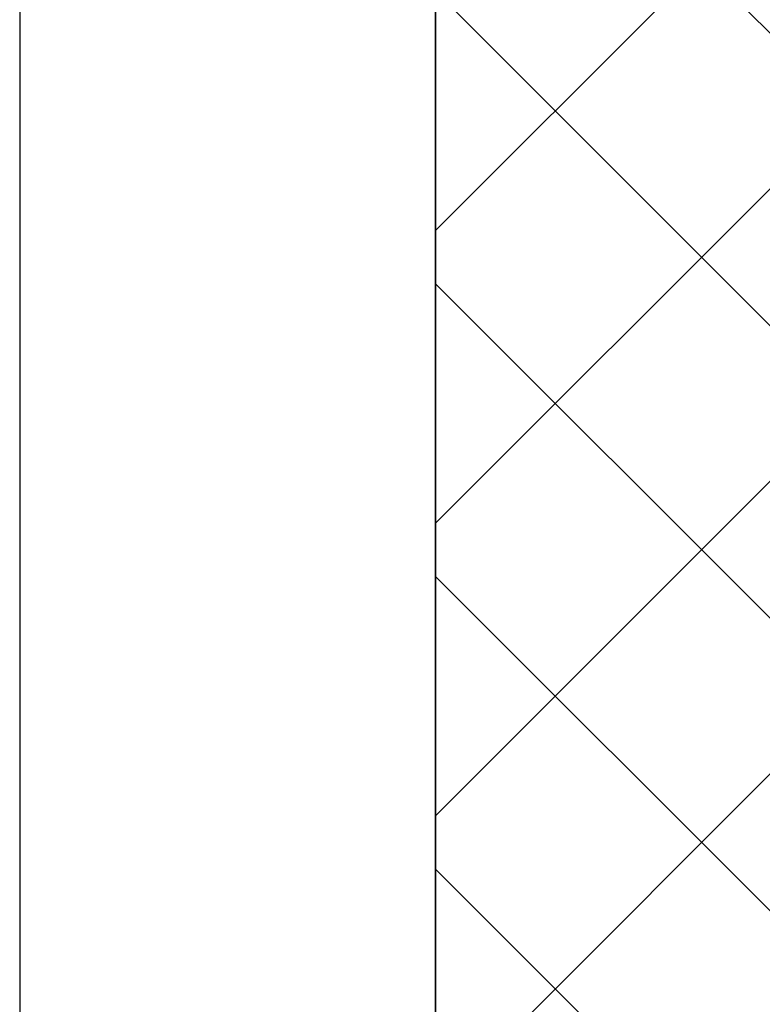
# Model space of a CAD drawing. Header units: millimetres. Extents: x 0 to 39025, y -31299 to 8400.
# Tile 106 of 256: x 14962 to 15247, y -24755 to -24377. Entities that reach past the tile are written whole.
import ezdxf

# ---------------------------------------------------------------- set-up
doc = ezdxf.new("R2010")
doc.units = ezdxf.units.MM
for name, color, linetype in [('ODMIKI funkcionalni', 253, 'Continuous'), ('ODMIKI varnostni', 252, 'Continuous'), ('SREDNJICE_IN_TOCKE', 252, 'Continuous')]:
    doc.layers.add(name, color=color, linetype=linetype)

msp = doc.modelspace()

# ---------------------------------------------------------------- hatches: boundary and pattern name
at = {"layer": 'ODMIKI funkcionalni'}
h = msp.add_hatch(dxfattribs=at)
h.set_pattern_fill('ANSI31', color=256, scale=25)
h.set_pattern_definition([(45, (-1299.93, -34369.42), (-56.1266, 56.1266), [])])
h.paths.add_polyline_path([(15421.96, -25286.44), (15421.96, -24030.86), (16571.96, -24030.86), (16571.96, -25286.44), (17171.96, -25286.44), (17171.96, -23530.86), (15121.96, -23530.86), (15121.96, -25286.44)])
at = {"layer": 'ODMIKI varnostni'}
h = msp.add_hatch(dxfattribs=at)
h.set_pattern_fill('ANSI31', color=256, scale=25, angle=90)
h.set_pattern_definition([(135, (0, -3070.55), (-56.1266, -56.1266), [])])
h.paths.add_polyline_path([(15121.98, -25286.44), (15421.96, -25286.44), (15421.96, -24030.86), (15121.98, -24030.86)])
at = {"layer": 'SREDNJICE_IN_TOCKE'}
h = msp.add_hatch(color=256, dxfattribs=at)
h.dxf.hatch_style = 1
edge = h.paths.add_edge_path()
edge.add_line((17875.2, -23142.87), (15121.98, -23142.87))
edge.add_line((15121.98, -23142.87), (15121.98, -24030.86))
edge.add_line((15121.98, -24030.86), (15421.96, -24030.86))
edge.add_spline(control_points=[(15423.01, -24030.85), (15423.01, -24030.85), (15709.98, -24030.85), (15996.96, -24030.85)], knot_values=[0.5, 0.5, 0.5, 0.5, 1, 1, 1, 1], degree=3, periodic=0)
edge.add_spline(control_points=[(15423.01, -24030.87), (15423.01, -24030.87), (15423.01, -24030.85), (15423.01, -24030.85)], knot_values=[0.00001, 0.00001, 0.00001, 0.00001, 0.99999, 0.99999, 0.99999, 0.99999], degree=3, periodic=0)
edge.add_spline(control_points=[(15423.01, -24030.85), (15423.01, -24030.85), (15709.98, -24030.85), (15996.96, -24030.85)], knot_values=[0.5, 0.5, 0.5, 0.5, 1, 1, 1, 1], degree=3, periodic=0)
edge.add_spline(control_points=[(15996.96, -24030.85), (16283.93, -24030.85), (16570.91, -24030.85), (16570.91, -24030.85)], knot_values=[0, 0, 0, 0, 0.5, 0.5, 0.5, 0.5], degree=3, periodic=0)
edge.add_spline(control_points=[(16571.96, -24031.93), (16571.96, -24031.93), (16571.96, -24033.87), (16571.96, -24035.81)], knot_values=[0.5, 0.5, 0.5, 0.5, 1, 1, 1, 1], degree=3, periodic=0)
edge.add_spline(control_points=[(16571.96, -24035.81), (16571.96, -24037.75), (16571.96, -24039.69), (16571.96, -24039.69)], knot_values=[0, 0, 0, 0, 0.5, 0.5, 0.5, 0.5], degree=3, periodic=0)
edge.add_line((16571.96, -24043.47), (17571.96, -25286.44))
edge.add_line((17571.96, -25286.44), (17875.2, -25286.44))
edge.add_line((17875.2, -25286.44), (17875.2, -23142.87))

# ---------------------------------------------------------------- linework, layer by layer
at = {"layer": 'ODMIKI funkcionalni'}
msp.add_lwpolyline([(15421.96, -25286.44), (15421.96, -24030.86), (16571.96, -24030.86), (16571.96, -25286.44), (17171.96, -25286.44), (17171.96, -23530.86), (15121.96, -23530.86), (15121.96, -25286.44)], close=True, dxfattribs=at)
at = {"layer": 'ODMIKI varnostni'}
msp.add_lwpolyline([(15121.98, -25286.44), (15421.96, -25286.44), (15421.96, -24030.86), (15121.98, -24030.86)], close=True, dxfattribs=at)
at = {"layer": 'SREDNJICE_IN_TOCKE'}
for points in [[(15121.98, -25286.44), (15121.98, -23142.87), (14962.44, -23142.87), (14962.44, -25286.44)], [(15121.98, -25286.44), (17875.2, -25286.44), (17875.2, -23142.87), (15121.98, -23142.87)]]:
    msp.add_lwpolyline(points, close=True, dxfattribs=at)

doc.saveas('drawing.dxf')
